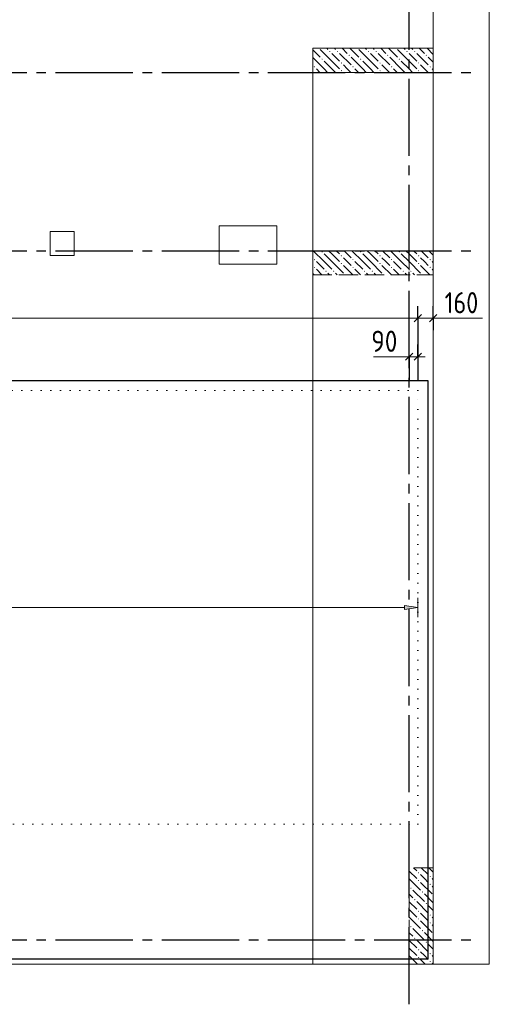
# Model space of a CAD drawing. Header units: millimetres. Extents: x 0 to 42000, y 0 to 29700.
# Tile 5 of 7: x 21028 to 25893, y 6815 to 17029. Entities that reach past the tile are written whole.
import ezdxf

# ---------------------------------------------------------------- set-up
doc = ezdxf.new("R2010")
doc.units = ezdxf.units.MM
for name, pattern in [('______2', [270, 200, -70]), ('______5', [1100, 800, -100, 100, -100]), ('______9', [100, 0, -100])]:
    doc.linetypes.add(name, pattern=pattern)
for name, color, linetype, lineweight in [('Standard', 7, 'Continuous', 25), ('ДОП Низ по У', 7, 'Continuous', 18), ('ЖБ Перекрытие верхний уровень', 7, 'Continuous', 18), ('Позиционная метка номер позиции', 7, 'Continuous', 13), ('Размерная линия_ общее', 7, 'Continuous', 13)]:
    doc.layers.add(name, color=color, linetype=linetype, lineweight=lineweight)
doc.layers.add('ЖБ Пилон', color=7, linetype='______2', lineweight=13, true_color=0xa0a0a0)
doc.layers.add('Оси', color=7, linetype='______5', lineweight=13, true_color=0x656565)
doc.styles.add('ISOCPEUR', font='txt')

msp = doc.modelspace()

# ---------------------------------------------------------------- hatches: boundary and pattern name
at = {"layer": 'ДОП Низ по У', "linetype": 'Continuous', "lineweight": 13, "transparency": 33554687}
msp.add_hatch(color=7, dxfattribs=at).paths.add_polyline_path([(25013, 10912), (25153, 10932), (25013, 10952)])
at = {"layer": 'ЖБ Пилон', "linetype": 'Continuous', "lineweight": 18, "transparency": 33554687}
for points in [[(24234, 16700), (24241, 16706), (24247, 16700), (24241, 16693)], [(24234, 16700), (24241, 16706), (24247, 16700), (24241, 16693)], [(24314, 16700), (24321, 16706), (24327, 16700), (24321, 16693)], [(24314, 16700), (24321, 16706), (24327, 16700), (24321, 16693)], [(24434, 16660), (24441, 16666), (24447, 16660), (24441, 16653)], [(24434, 16660), (24441, 16666), (24447, 16660), (24441, 16653)], [(24634, 16700), (24641, 16706), (24647, 16700), (24641, 16693)], [(24634, 16700), (24641, 16706), (24647, 16700), (24641, 16693)], [(24714, 16700), (24721, 16706), (24727, 16700), (24721, 16693)], [(24714, 16700), (24721, 16706), (24727, 16700), (24721, 16693)], [(24834, 16660), (24841, 16666), (24847, 16660), (24841, 16653)], [(24834, 16660), (24841, 16666), (24847, 16660), (24841, 16653)], [(25034, 16700), (25041, 16706), (25047, 16700), (25041, 16693)], [(25034, 16700), (25041, 16706), (25047, 16700), (25041, 16693)], [(25114, 16700), (25121, 16706), (25127, 16700), (25121, 16693)], [(25114, 16700), (25121, 16706), (25127, 16700), (25121, 16693)], [(25234, 16660), (25241, 16666), (25247, 16660), (25241, 16653)], [(25234, 16660), (25241, 16666), (25247, 16660), (25241, 16653)], [(24154, 16620), (24161, 16626), (24167, 16620), (24161, 16613)], [(24154, 16620), (24161, 16626), (24167, 16620), (24161, 16613)], [(24354, 16580), (24361, 16586), (24367, 16580), (24361, 16573)], [(24354, 16580), (24361, 16586), (24367, 16580), (24361, 16573)], [(24554, 16620), (24561, 16626), (24567, 16620), (24561, 16613)], [(24554, 16620), (24561, 16626), (24567, 16620), (24561, 16613)], [(24754, 16580), (24761, 16586), (24767, 16580), (24761, 16573)], [(24754, 16580), (24761, 16586), (24767, 16580), (24761, 16573)], [(24954, 16620), (24961, 16626), (24967, 16620), (24961, 16613)], [(24954, 16620), (24961, 16626), (24967, 16620), (24961, 16613)], [(25154, 16580), (25161, 16586), (25167, 16580), (25161, 16573)], [(25154, 16580), (25161, 16586), (25167, 16580), (25161, 16573)], [(24074, 16540), (24081, 16546), (24087, 16540), (24081, 16533)], [(24074, 16540), (24081, 16546), (24087, 16540), (24081, 16533)], [(24354, 16500), (24361, 16506), (24367, 16500), (24361, 16493)], [(24354, 16500), (24361, 16506), (24367, 16500), (24361, 16493)], [(24474, 16540), (24481, 16546), (24487, 16540), (24481, 16533)], [(24474, 16540), (24481, 16546), (24487, 16540), (24481, 16533)], [(24754, 16500), (24761, 16506), (24767, 16500), (24761, 16493)], [(24754, 16500), (24761, 16506), (24767, 16500), (24761, 16493)], [(24874, 16540), (24881, 16546), (24887, 16540), (24881, 16533)], [(24874, 16540), (24881, 16546), (24887, 16540), (24881, 16533)], [(25154, 16500), (25161, 16506), (25167, 16500), (25161, 16493)], [(25154, 16500), (25161, 16506), (25167, 16500), (25161, 16493)], [(25274, 16540), (25281, 16546), (25287, 16540), (25281, 16533)], [(25274, 16540), (25281, 16546), (25287, 16540), (25281, 16533)], [(24154, 14620), (24161, 14626), (24167, 14620), (24161, 14613)], [(24154, 14620), (24161, 14626), (24167, 14620), (24161, 14613)], [(24554, 14620), (24561, 14626), (24567, 14620), (24561, 14613)], [(24554, 14620), (24561, 14626), (24567, 14620), (24561, 14613)], [(24954, 14620), (24961, 14626), (24967, 14620), (24961, 14613)], [(24954, 14620), (24961, 14626), (24967, 14620), (24961, 14613)], [(24074, 14540), (24081, 14546), (24087, 14540), (24081, 14533)], [(24074, 14540), (24081, 14546), (24087, 14540), (24081, 14533)], [(24354, 14580), (24361, 14586), (24367, 14580), (24361, 14573)], [(24354, 14580), (24361, 14586), (24367, 14580), (24361, 14573)], [(24354, 14500), (24361, 14506), (24367, 14500), (24361, 14493)], [(24354, 14500), (24361, 14506), (24367, 14500), (24361, 14493)], [(24474, 14540), (24481, 14546), (24487, 14540), (24481, 14533)], [(24474, 14540), (24481, 14546), (24487, 14540), (24481, 14533)], [(24754, 14580), (24761, 14586), (24767, 14580), (24761, 14573)], [(24754, 14580), (24761, 14586), (24767, 14580), (24761, 14573)], [(24754, 14500), (24761, 14506), (24767, 14500), (24761, 14493)], [(24754, 14500), (24761, 14506), (24767, 14500), (24761, 14493)], [(24874, 14540), (24881, 14546), (24887, 14540), (24881, 14533)], [(24874, 14540), (24881, 14546), (24887, 14540), (24881, 14533)], [(25154, 14580), (25161, 14586), (25167, 14580), (25161, 14573)], [(25154, 14580), (25161, 14586), (25167, 14580), (25161, 14573)], [(25154, 14500), (25161, 14506), (25167, 14500), (25161, 14493)], [(25154, 14500), (25161, 14506), (25167, 14500), (25161, 14493)], [(25274, 14540), (25281, 14546), (25287, 14540), (25281, 14533)], [(25274, 14540), (25281, 14546), (25287, 14540), (25281, 14533)], [(24074, 14460), (24081, 14466), (24087, 14460), (24081, 14453)], [(24074, 14460), (24081, 14466), (24087, 14460), (24081, 14453)], [(24194, 14420), (24201, 14426), (24207, 14420), (24201, 14413)], [(24194, 14420), (24201, 14426), (24207, 14420), (24201, 14413)], [(24274, 14420), (24281, 14426), (24287, 14420), (24281, 14413)], [(24274, 14420), (24281, 14426), (24287, 14420), (24281, 14413)], [(24474, 14460), (24481, 14466), (24487, 14460), (24481, 14453)], [(24474, 14460), (24481, 14466), (24487, 14460), (24481, 14453)], [(24594, 14420), (24601, 14426), (24607, 14420), (24601, 14413)], [(24594, 14420), (24601, 14426), (24607, 14420), (24601, 14413)], [(24674, 14420), (24681, 14426), (24687, 14420), (24681, 14413)], [(24674, 14420), (24681, 14426), (24687, 14420), (24681, 14413)], [(24874, 14460), (24881, 14466), (24887, 14460), (24881, 14453)], [(24874, 14460), (24881, 14466), (24887, 14460), (24881, 14453)], [(24994, 14420), (25001, 14426), (25007, 14420), (25001, 14413)], [(24994, 14420), (25001, 14426), (25007, 14420), (25001, 14413)], [(25074, 14420), (25081, 14426), (25087, 14420), (25081, 14413)], [(25074, 14420), (25081, 14426), (25087, 14420), (25081, 14413)], [(25274, 14460), (25281, 14466), (25287, 14460), (25281, 14453)], [(25274, 14460), (25281, 14466), (25287, 14460), (25281, 14453)], [(24397, 14382), (24401, 14386), (24405, 14382)], [(24397, 14382), (24401, 14386), (24405, 14382)], [(24797, 14382), (24801, 14386), (24805, 14382)], [(24797, 14382), (24801, 14386), (24805, 14382)], [(25197, 14382), (25201, 14386), (25205, 14382)], [(25197, 14382), (25201, 14386), (25205, 14382)], [(25154, 8180), (25161, 8186), (25167, 8180), (25161, 8173)], [(25154, 8180), (25161, 8186), (25167, 8180), (25161, 8173)], [(25154, 8100), (25161, 8106), (25167, 8100), (25161, 8093)], [(25154, 8100), (25161, 8106), (25167, 8100), (25161, 8093)], [(25274, 8140), (25281, 8146), (25287, 8140), (25281, 8133)], [(25274, 8140), (25281, 8146), (25287, 8140), (25281, 8133)], [(25074, 8020), (25081, 8026), (25087, 8020), (25081, 8013)], [(25074, 8020), (25081, 8026), (25087, 8020), (25081, 8013)], [(25194, 7980), (25201, 7986), (25207, 7980), (25201, 7973)], [(25194, 7980), (25201, 7986), (25207, 7980), (25201, 7973)], [(25274, 8060), (25281, 8066), (25287, 8060), (25281, 8053)], [(25274, 8060), (25281, 8066), (25287, 8060), (25281, 8053)], [(25114, 7900), (25121, 7906), (25127, 7900), (25121, 7893)], [(25114, 7900), (25121, 7906), (25127, 7900), (25121, 7893)], [(25234, 7860), (25241, 7866), (25247, 7860), (25241, 7853)], [(25234, 7860), (25241, 7866), (25247, 7860), (25241, 7853)], [(25154, 7780), (25161, 7786), (25167, 7780), (25161, 7773)], [(25154, 7780), (25161, 7786), (25167, 7780), (25161, 7773)], [(25154, 7700), (25161, 7706), (25167, 7700), (25161, 7693)], [(25154, 7700), (25161, 7706), (25167, 7700), (25161, 7693)], [(25274, 7740), (25281, 7746), (25287, 7740), (25281, 7733)], [(25274, 7740), (25281, 7746), (25287, 7740), (25281, 7733)], [(25274, 7660), (25281, 7666), (25287, 7660), (25281, 7653)], [(25274, 7660), (25281, 7666), (25287, 7660), (25281, 7653)], [(25074, 7620), (25081, 7626), (25087, 7620), (25081, 7613)], [(25074, 7620), (25081, 7626), (25087, 7620), (25081, 7613)], [(25194, 7580), (25201, 7586), (25207, 7580), (25201, 7573)], [(25194, 7580), (25201, 7586), (25207, 7580), (25201, 7573)], [(25114, 7500), (25121, 7506), (25127, 7500), (25121, 7493)], [(25114, 7500), (25121, 7506), (25127, 7500), (25121, 7493)], [(25234, 7460), (25241, 7466), (25247, 7460), (25241, 7453)], [(25234, 7460), (25241, 7466), (25247, 7460), (25241, 7453)], [(25154, 7380), (25161, 7386), (25167, 7380), (25161, 7373)], [(25154, 7380), (25161, 7386), (25167, 7380), (25161, 7373)], [(25154, 7300), (25161, 7306), (25167, 7300), (25161, 7293)], [(25154, 7300), (25161, 7306), (25167, 7300), (25161, 7293)], [(25274, 7340), (25281, 7346), (25287, 7340), (25281, 7333)], [(25274, 7340), (25281, 7346), (25287, 7340), (25281, 7333)], [(25274, 7260), (25281, 7266), (25287, 7260), (25281, 7253)], [(25274, 7260), (25281, 7266), (25287, 7260), (25281, 7253)]]:
    msp.add_hatch(color=7, dxfattribs=at).paths.add_polyline_path(points, flags=16)

# ---------------------------------------------------------------- linework, layer by layer
at = {"layer": 'Standard', "color": 7, "linetype": '______9', "lineweight": 13, "transparency": 33554687}
for p, q in [((25153, 13182), (9153, 13182)), ((25153, 8682), (25153, 13182)), ((9153, 8682), (25153, 8682))]:
    msp.add_line(p, q, dxfattribs=at)
at = {"layer": 'Standard', "color": 7, "linetype": 'Continuous', "lineweight": 13, "transparency": 33554687}
for points in [[(25893, 25732), (6813, 25732), (6813, 7232), (25893, 7232), (25893, 25732)], [(6813, 7232), (25313, 7232), (25313, 25732), (6813, 25732), (6813, 7232)], [(24063, 7232), (25313, 7232), (25313, 16732), (24063, 16732), (24063, 7232)]]:
    msp.add_lwpolyline(points, dxfattribs=at)
at = {"layer": 'Standard', "color": 254, "linetype": 'Continuous', "lineweight": 25, "true_color": 0xc4c4ff, "transparency": 33554687}
msp.add_lwpolyline([(9047, 7286), (25259, 7286), (25259, 13282), (9047, 13282), (9047, 7286)], dxfattribs=at)
at = {"layer": 'ДОП Низ по У', "color": 251, "linetype": 'Continuous', "lineweight": 13, "true_color": 0x494949, "transparency": 33554687}
for p, q in [((25153, 10932), (25153, 11032)), ((9293, 10932), (25013, 10932)), ((25153, 10932), (25013, 10952)), ((25013, 10952), (25013, 10912)), ((25013, 10912), (25153, 10932)), ((25153, 10932), (25153, 10832)), ((25153, 10932), (25153, 10932))]:
    msp.add_line(p, q, dxfattribs=at)
at = {"layer": 'ЖБ Перекрытие верхний уровень', "color": 7, "linetype": 'Continuous', "lineweight": 18, "transparency": 33554687}
for p, q in [((25313, 7232), (25313, 25732)), ((9063, 7232), (25313, 7232))]:
    msp.add_line(p, q, dxfattribs=at)
at = {"layer": 'ЖБ Перекрытие верхний уровень', "color": 7, "linetype": 'Continuous', "lineweight": 13, "transparency": 33554687}
for p, q in [((21593, 14832), (21343, 14832)), ((21343, 14832), (21343, 14582)), ((21593, 14582), (21593, 14832)), ((23693, 14892), (23093, 14892)), ((23093, 14892), (23093, 14492)), ((23693, 14492), (23693, 14892)), ((21343, 14582), (21593, 14582)), ((23093, 14492), (23693, 14492))]:
    msp.add_line(p, q, dxfattribs=at)
at = {"layer": 'ЖБ Пилон', "color": 253, "linetype": '______2', "lineweight": 13, "true_color": 0xa0a0a0, "transparency": 33554687}
for p, q in [((24063, 16732), (24063, 16482)), ((25313, 16732), (24063, 16732)), ((24063, 16732), (24063, 16482)), ((25063, 16732), (24063, 16732)), ((25313, 16482), (25313, 16732)), ((24063, 16482), (25313, 16482)), ((24063, 16482), (25063, 16482)), ((24063, 14632), (24063, 14382)), ((25313, 14632), (24063, 14632)), ((24063, 14632), (24063, 14382)), ((25063, 14632), (24063, 14632)), ((25063, 14632), (25063, 14382)), ((25313, 14382), (25313, 14632)), ((24063, 14382), (25313, 14382)), ((24063, 14382), (25063, 14382)), ((25313, 8232), (25063, 8232)), ((25063, 8232), (25063, 7232)), ((25313, 8232), (25063, 8232)), ((25063, 8232), (25063, 7232)), ((25313, 7232), (25313, 8232)), ((25313, 7232), (25313, 8232)), ((25063, 7232), (25313, 7232)), ((25063, 7232), (25313, 7232))]:
    msp.add_line(p, q, dxfattribs=at)
at = {"layer": 'ЖБ Пилон', "color": 9, "linetype": 'Continuous', "lineweight": 18, "true_color": 0xc7c7c7, "transparency": 33554687}
for p, q in [((24063, 16717), (24141, 16640)), ((24063, 16717), (24141, 16640)), ((24261, 16600), (24141, 16720)), ((24261, 16600), (24141, 16720)), ((24208, 16732), (24221, 16720)), ((24208, 16732), (24221, 16720)), ((24261, 16680), (24341, 16600)), ((24261, 16680), (24341, 16600)), ((24301, 16720), (24288, 16732)), ((24301, 16720), (24288, 16732)), ((24341, 16680), (24461, 16560)), ((24341, 16680), (24461, 16560)), ((24368, 16732), (24421, 16680)), ((24368, 16732), (24421, 16680)), ((24448, 16732), (24541, 16640)), ((24448, 16732), (24541, 16640)), ((24661, 16600), (24541, 16720)), ((24661, 16600), (24541, 16720)), ((24608, 16732), (24621, 16720)), ((24608, 16732), (24621, 16720)), ((24661, 16680), (24741, 16600)), ((24661, 16680), (24741, 16600)), ((24701, 16720), (24688, 16732)), ((24701, 16720), (24688, 16732)), ((24741, 16680), (24861, 16560)), ((24741, 16680), (24861, 16560)), ((24768, 16732), (24821, 16680)), ((24768, 16732), (24821, 16680)), ((24848, 16732), (24941, 16640)), ((24848, 16732), (24941, 16640)), ((25061, 16600), (24941, 16720)), ((25061, 16600), (24941, 16720)), ((25008, 16732), (25021, 16720)), ((25008, 16732), (25021, 16720)), ((25061, 16680), (25141, 16600)), ((25061, 16680), (25141, 16600)), ((25101, 16720), (25088, 16732)), ((25101, 16720), (25088, 16732)), ((25141, 16680), (25261, 16560)), ((25141, 16680), (25261, 16560)), ((25168, 16732), (25221, 16680)), ((25168, 16732), (25221, 16680)), ((25248, 16732), (25313, 16667)), ((25248, 16732), (25313, 16667)), ((24181, 16520), (24063, 16637)), ((24181, 16520), (24063, 16637)), ((24181, 16600), (24261, 16520)), ((24181, 16600), (24261, 16520)), ((24261, 16600), (24341, 16520)), ((24261, 16600), (24341, 16520)), ((24421, 16520), (24381, 16560)), ((24421, 16520), (24381, 16560)), ((24581, 16520), (24461, 16640)), ((24581, 16520), (24461, 16640)), ((24581, 16600), (24661, 16520)), ((24581, 16600), (24661, 16520)), ((24661, 16600), (24741, 16520)), ((24661, 16600), (24741, 16520)), ((24821, 16520), (24781, 16560)), ((24821, 16520), (24781, 16560)), ((24981, 16520), (24861, 16640)), ((24981, 16520), (24861, 16640)), ((24981, 16600), (25061, 16520)), ((24981, 16600), (25061, 16520)), ((25061, 16600), (25141, 16520)), ((25061, 16600), (25141, 16520)), ((25221, 16520), (25181, 16560)), ((25221, 16520), (25181, 16560)), ((25313, 16587), (25261, 16640)), ((25313, 16587), (25261, 16640)), ((24101, 16520), (24138, 16482)), ((24101, 16520), (24138, 16482)), ((24181, 16520), (24218, 16482)), ((24181, 16520), (24218, 16482)), ((24261, 16520), (24298, 16482)), ((24261, 16520), (24298, 16482)), ((24458, 16482), (24421, 16520)), ((24458, 16482), (24421, 16520)), ((24501, 16520), (24538, 16482)), ((24501, 16520), (24538, 16482)), ((24581, 16520), (24618, 16482)), ((24581, 16520), (24618, 16482)), ((24661, 16520), (24698, 16482)), ((24661, 16520), (24698, 16482)), ((24858, 16482), (24821, 16520)), ((24858, 16482), (24821, 16520)), ((24901, 16520), (24938, 16482)), ((24901, 16520), (24938, 16482)), ((24981, 16520), (25018, 16482)), ((24981, 16520), (25018, 16482)), ((25061, 16520), (25098, 16482)), ((25061, 16520), (25098, 16482)), ((25258, 16482), (25221, 16520)), ((25258, 16482), (25221, 16520)), ((25301, 16520), (25313, 16507)), ((25301, 16520), (25313, 16507)), ((24181, 14520), (24068, 14632)), ((24181, 14520), (24068, 14632)), ((24261, 14600), (24228, 14632)), ((24261, 14600), (24228, 14632)), ((24308, 14632), (24341, 14600)), ((24308, 14632), (24341, 14600)), ((24388, 14632), (24461, 14560)), ((24388, 14632), (24461, 14560)), ((24581, 14520), (24468, 14632)), ((24581, 14520), (24468, 14632)), ((24661, 14600), (24628, 14632)), ((24661, 14600), (24628, 14632)), ((24708, 14632), (24741, 14600)), ((24708, 14632), (24741, 14600)), ((24788, 14632), (24861, 14560)), ((24788, 14632), (24861, 14560)), ((24981, 14520), (24868, 14632)), ((24981, 14520), (24868, 14632)), ((25061, 14600), (25028, 14632)), ((25061, 14600), (25028, 14632)), ((25108, 14632), (25141, 14600)), ((25108, 14632), (25141, 14600)), ((25188, 14632), (25261, 14560)), ((25188, 14632), (25261, 14560)), ((25313, 14587), (25268, 14632)), ((25313, 14587), (25268, 14632)), ((24101, 14520), (24181, 14440)), ((24101, 14520), (24181, 14440)), ((24181, 14600), (24261, 14520)), ((24181, 14600), (24261, 14520)), ((24181, 14520), (24261, 14440)), ((24181, 14520), (24261, 14440)), ((24261, 14600), (24341, 14520)), ((24261, 14600), (24341, 14520)), ((24261, 14520), (24381, 14400)), ((24261, 14520), (24381, 14400)), ((24421, 14520), (24381, 14560)), ((24421, 14520), (24381, 14560)), ((24461, 14480), (24421, 14520)), ((24461, 14480), (24421, 14520)), ((24501, 14520), (24581, 14440)), ((24501, 14520), (24581, 14440)), ((24581, 14600), (24661, 14520)), ((24581, 14600), (24661, 14520)), ((24581, 14520), (24661, 14440)), ((24581, 14520), (24661, 14440)), ((24661, 14600), (24741, 14520)), ((24661, 14600), (24741, 14520)), ((24661, 14520), (24781, 14400)), ((24661, 14520), (24781, 14400)), ((24821, 14520), (24781, 14560)), ((24821, 14520), (24781, 14560)), ((24861, 14480), (24821, 14520)), ((24861, 14480), (24821, 14520)), ((24901, 14520), (24981, 14440)), ((24901, 14520), (24981, 14440)), ((24981, 14600), (25061, 14520)), ((24981, 14600), (25061, 14520)), ((24981, 14520), (25061, 14440)), ((24981, 14520), (25061, 14440)), ((25061, 14600), (25141, 14520)), ((25061, 14600), (25141, 14520)), ((25061, 14520), (25181, 14400)), ((25061, 14520), (25181, 14400)), ((25221, 14520), (25181, 14560)), ((25221, 14520), (25181, 14560)), ((25261, 14480), (25221, 14520)), ((25261, 14480), (25221, 14520)), ((25301, 14520), (25313, 14507)), ((25301, 14520), (25313, 14507)), ((24101, 14440), (24158, 14382)), ((24101, 14440), (24158, 14382)), ((24381, 14480), (24478, 14382)), ((24381, 14480), (24478, 14382)), ((24501, 14440), (24558, 14382)), ((24501, 14440), (24558, 14382)), ((24781, 14480), (24878, 14382)), ((24781, 14480), (24878, 14382)), ((24901, 14440), (24958, 14382)), ((24901, 14440), (24958, 14382)), ((25181, 14480), (25278, 14382)), ((25181, 14480), (25278, 14382)), ((25301, 14440), (25313, 14427)), ((25301, 14440), (25313, 14427)), ((24063, 14397), (24078, 14382)), ((24063, 14397), (24078, 14382)), ((24238, 14382), (24221, 14400)), ((24238, 14382), (24221, 14400)), ((24301, 14400), (24318, 14382)), ((24301, 14400), (24318, 14382)), ((24638, 14382), (24621, 14400)), ((24638, 14382), (24621, 14400)), ((24701, 14400), (24718, 14382)), ((24701, 14400), (24718, 14382)), ((25038, 14382), (25021, 14400)), ((25038, 14382), (25021, 14400)), ((25101, 14400), (25118, 14382)), ((25101, 14400), (25118, 14382)), ((25063, 8197), (25141, 8120)), ((25063, 8197), (25141, 8120)), ((25108, 8232), (25141, 8200)), ((25108, 8232), (25141, 8200)), ((25188, 8232), (25261, 8160)), ((25188, 8232), (25261, 8160)), ((25313, 8187), (25268, 8232)), ((25313, 8187), (25268, 8232)), ((25063, 8117), (25181, 8000)), ((25063, 8117), (25181, 8000)), ((25221, 8120), (25181, 8160)), ((25221, 8120), (25181, 8160)), ((25181, 8080), (25301, 7960)), ((25181, 8080), (25301, 7960)), ((25261, 8080), (25221, 8120)), ((25261, 8080), (25221, 8120)), ((25301, 8120), (25313, 8107)), ((25301, 8120), (25313, 8107)), ((25101, 8000), (25221, 7880)), ((25101, 8000), (25221, 7880)), ((25301, 8040), (25313, 8027)), ((25301, 8040), (25313, 8027)), ((25101, 7920), (25063, 7957)), ((25101, 7920), (25063, 7957)), ((25063, 7877), (25141, 7800)), ((25063, 7877), (25141, 7800)), ((25141, 7880), (25261, 7760)), ((25141, 7880), (25261, 7760)), ((25221, 7960), (25313, 7867)), ((25221, 7960), (25313, 7867)), ((25063, 7797), (25141, 7720)), ((25063, 7797), (25141, 7720)), ((25313, 7787), (25261, 7840)), ((25313, 7787), (25261, 7840)), ((25063, 7717), (25181, 7600)), ((25063, 7717), (25181, 7600)), ((25221, 7720), (25181, 7760)), ((25221, 7720), (25181, 7760)), ((25181, 7680), (25301, 7560)), ((25181, 7680), (25301, 7560)), ((25261, 7680), (25221, 7720)), ((25261, 7680), (25221, 7720)), ((25301, 7720), (25313, 7707)), ((25301, 7720), (25313, 7707)), ((25101, 7600), (25221, 7480)), ((25101, 7600), (25221, 7480)), ((25221, 7560), (25313, 7467)), ((25221, 7560), (25313, 7467)), ((25301, 7640), (25313, 7627)), ((25301, 7640), (25313, 7627)), ((25101, 7520), (25063, 7557)), ((25101, 7520), (25063, 7557)), ((25063, 7477), (25141, 7400)), ((25063, 7477), (25141, 7400)), ((25141, 7480), (25261, 7360)), ((25141, 7480), (25261, 7360)), ((25063, 7397), (25141, 7320)), ((25063, 7397), (25141, 7320)), ((25221, 7320), (25181, 7360)), ((25221, 7320), (25181, 7360)), ((25313, 7387), (25261, 7440)), ((25313, 7387), (25261, 7440)), ((25063, 7317), (25148, 7232)), ((25181, 7280), (25228, 7232)), ((25261, 7280), (25221, 7320)), ((25261, 7280), (25221, 7320)), ((25301, 7320), (25313, 7307)), ((25301, 7320), (25313, 7307)), ((25301, 7240), (25308, 7232))]:
    msp.add_line(p, q, dxfattribs=at)
for points in [[(25063, 7317), (25148, 7232), (25148, 7232), (25148, 7232), (25148, 7232)], [(25181, 7280), (25228, 7232), (25228, 7232), (25228, 7232), (25228, 7232)], [(25301, 7240), (25308, 7232), (25308, 7232), (25308, 7232), (25308, 7232)]]:
    msp.add_lwpolyline(points, dxfattribs=at)
at = {"layer": 'Оси', "color": 8, "linetype": '______5', "lineweight": -3, "transparency": 33554687}
for p, q in [((25063, 6815), (25063, 26505)), ((3800, 16482), (25730, 16482)), ((3800, 14632), (25730, 14632)), ((3800, 7482), (25730, 7482))]:
    msp.add_line(p, q, dxfattribs=at)
at = {"layer": 'Позиционная метка номер позиции', "color": 251, "linetype": 'Continuous', "lineweight": 13, "true_color": 0x656565, "transparency": 33554687}
for p, q in [((25313, 13933), (25823, 13933)), ((25063, 13533), (24693, 13533))]:
    msp.add_line(p, q, dxfattribs=at)
at = {"layer": 'Размерная линия_ общее', "color": 251, "linetype": 'Continuous', "lineweight": -3, "true_color": 0x656565, "transparency": 33554687}
for p, q in [((25153, 13933), (25153, 14058)), ((25313, 13933), (25313, 14058)), ((25153, 13933), (25153, 13808)), ((25153, 13933), (25153, 13282)), ((25313, 13933), (25313, 13808)), ((25313, 13933), (25313, 13933)), ((25063, 13533), (25063, 13658)), ((25153, 13533), (25153, 13658)), ((25063, 13533), (25063, 13408)), ((25063, 13533), (25063, 13282)), ((25153, 13533), (25153, 13408)), ((25153, 13533), (25153, 13282))]:
    msp.add_line(p, q, dxfattribs=at)
at = {"layer": 'Размерная линия_ общее', "color": 251, "linetype": 'Continuous', "lineweight": 13, "true_color": 0x656565, "transparency": 33554687}
for p, q in [((9153, 13933), (25153, 13933)), ((25153, 13933), (25313, 13933)), ((25313, 13933), (25388, 13933)), ((25063, 13533), (24988, 13533)), ((25153, 13533), (25063, 13533)), ((25153, 13533), (25228, 13533))]:
    msp.add_line(p, q, dxfattribs=at)
at = {"layer": 'Размерная линия_ общее', "color": 251, "linetype": 'Continuous', "lineweight": 25, "true_color": 0x656565, "transparency": 33554687}
for p, q in [((25115, 13896), (25190, 13971)), ((25275, 13896), (25350, 13971)), ((25100, 13571), (25025, 13496)), ((25190, 13571), (25115, 13496))]:
    msp.add_line(p, q, dxfattribs=at)

# ---------------------------------------------------------------- texts
at = {"layer": 'Размерная линия_ общее', "color": 251, "linetype": 'Continuous', "lineweight": 25, "true_color": 0x656565, "transparency": 33554687, "char_height": 220, "attachment_point": 7, "style": 'ISOCPEUR'}
for s, insert, width in [('\\W0.83;160', (25430, 13983), 508.57), ('\\W0.87;90', (24669, 13583), 403.92)]:
    msp.add_mtext(s, dxfattribs=dict(at, insert=insert, width=width))

doc.saveas('drawing.dxf')
